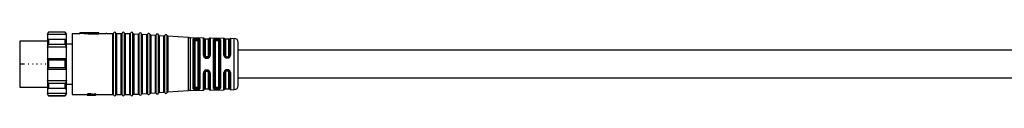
# Model space of a CAD drawing. Header units: millimetres. Extents: x -724 to 2929, y 427 to 799.
# Tile 4 of 51: x -523 to -292, y 772 to 787. Entities that reach past the tile are written whole.
import ezdxf

# ---------------------------------------------------------------- set-up
doc = ezdxf.new("R2010")
doc.units = ezdxf.units.MM

# ---------------------------------------------------------------- blocks, each defined once
blk = doc.blocks.new('Drawing View1')
at = {"color": 7, "linetype": 'Continuous', "lineweight": 25}
for p, q in [((-491.39, 19.44), (-491.69, 18.94)), ((-491.69, 18.83), (-491.39, 19.39)), ((-491.69, 18.94), (-491.69, 18.83)), ((-487.19, 18.83), (-491.69, 18.83)), ((-491.69, 18.83), (-491.69, 17.7)), ((-487.49, 19.44), (-491.39, 19.44)), ((-491.39, 19.44), (-491.39, 19.39)), ((-487.49, 19.39), (-491.39, 19.39)), ((-487.19, 18.94), (-487.49, 19.44)), ((-487.49, 19.39), (-487.49, 19.44)), ((-487.49, 19.39), (-487.19, 18.83)), ((-487.19, 18.83), (-487.19, 18.94)), ((-487.19, 17.7), (-487.19, 18.83)), ((-485.89, 19.09), (-485.89, 4.79)), ((-485.89, 19.09), (-484.09, 19.09)), ((-479.59, 19.29), (-484.09, 19.29)), ((-482.09, 19.14), (-484.09, 19.29)), ((-484.09, 19.09), (-484.09, 19.29)), ((-482.09, 18.93), (-484.09, 19.09)), ((-479.59, 19.24), (-482.09, 19.24)), ((-482.09, 19.14), (-482.09, 19.24)), ((-482.09, 18.93), (-482.09, 19.14)), ((-482.09, 19.04), (-479.59, 19.04)), ((-479.59, 19.24), (-479.59, 19.29)), ((-479.59, 19.04), (-479.59, 19.24)), ((-479.59, 19.09), (-477.96, 19.09)), ((-477.73, 19.09), (-477.96, 19.09)), ((-477.73, 19.09), (-476.34, 19.09)), ((-476.34, 4.79), (-476.34, 19.09)), ((-476.16, 4.67), (-476.16, 19.21)), ((-475.61, 4.67), (-475.61, 19.21)), ((-475.43, 19.09), (-475.43, 4.79)), ((-475.43, 19.09), (-474.34, 19.09)), ((-474.34, 4.79), (-474.34, 19.09)), ((-474.16, 4.67), (-474.16, 19.21)), ((-473.61, 4.67), (-473.61, 19.21)), ((-473.43, 19.09), (-473.43, 4.79)), ((-473.43, 19.09), (-472.34, 19.09)), ((-472.34, 4.79), (-472.34, 19.09)), ((-472.16, 4.67), (-472.16, 19.21)), ((-471.6, 4.69), (-471.6, 19.19)), ((-471.43, 19.06), (-471.43, 4.83)), ((-471.43, 19.06), (-470.34, 18.98)), ((-470.34, 4.9), (-470.34, 18.98)), ((-470.15, 4.8), (-470.15, 19.09)), ((-469.6, 4.84), (-469.6, 19.05)), ((-469.43, 18.92), (-469.43, 4.97)), ((-469.43, 18.92), (-468.34, 18.84)), ((-468.34, 5.05), (-468.34, 18.84)), ((-468.15, 4.94), (-468.15, 18.95)), ((-467.6, 4.98), (-467.6, 18.91)), ((-467.43, 18.78), (-467.43, 5.11)), ((-467.43, 18.78), (-466.34, 18.7)), ((-466.34, 5.19), (-466.34, 18.7)), ((-466.15, 5.08), (-466.15, 18.8)), ((-465.6, 5.12), (-465.6, 18.77)), ((-465.43, 18.63), (-465.43, 5.25)), ((-465.43, 18.63), (-464.34, 18.56)), ((-464.34, 5.33), (-464.34, 18.56)), ((-464.15, 5.22), (-464.15, 18.66)), ((-463.6, 5.26), (-463.6, 18.62)), ((-463.43, 18.49), (-463.43, 5.4)), ((-458.6, 18.15), (-463.43, 18.49)), ((-491.69, 17.34), (-498.19, 17.34)), ((-498.19, 17.34), (-498.19, 11.94)), ((-491.39, 17.69), (-491.69, 17.7)), ((-491.69, 17.7), (-491.69, 15.93)), ((-487.19, 17.7), (-491.69, 17.7)), ((-491.69, 15.93), (-491.39, 16.55)), ((-491.39, 17.69), (-491.39, 17.25)), ((-487.49, 17.69), (-491.39, 17.69)), ((-491.39, 17.25), (-491.39, 16.55)), ((-487.49, 16.55), (-491.39, 16.55)), ((-487.19, 17.7), (-487.49, 17.69)), ((-487.49, 17.25), (-487.49, 17.69)), ((-487.49, 16.55), (-487.49, 17.25)), ((-487.49, 16.55), (-487.19, 15.93)), ((-487.19, 15.93), (-487.19, 17.7)), ((-487.19, 16.67), (-485.89, 16.67)), ((-458.6, 5.74), (-458.6, 18.15)), ((-458.17, 18.13), (-458.17, 5.76)), ((-458.17, 18.13), (-455.08, 18.08)), ((-457.48, 6.15), (-457.48, 17.74)), ((-457.29, 17.56), (-457.28, 17.6)), ((-457.29, 17.56), (-457.29, 6.32)), ((-457.09, 17.39), (-457.09, 6.5)), ((-456.79, 17.68), (-456.79, 17.75)), ((-456.59, 17.74), (-456.79, 17.75)), ((-456.79, 17.68), (-456.59, 17.68)), ((-456.79, 17.48), (-456.59, 17.48)), ((-456.59, 17.74), (-456.59, 17.68)), ((-456.29, 6.5), (-456.29, 17.39)), ((-456.09, 6.34), (-456.09, 17.55)), ((-455.89, 17.71), (-455.94, 17.81)), ((-455.89, 17.71), (-455.89, 6.17)), ((-455.08, 18.08), (-455.08, 18.08)), ((-455.08, 13.99), (-455.08, 18.08)), ((-454.88, 13.93), (-454.88, 17.91)), ((-453.89, 17.74), (-454.69, 17.74)), ((-454.69, 17.74), (-454.69, 13.88)), ((-453.89, 13.88), (-453.89, 17.74)), ((-453.69, 17.9), (-453.69, 13.93)), ((-453.49, 18.05), (-453.49, 13.98)), ((-453.49, 18.05), (-450.26, 18)), ((-452.67, 6.22), (-452.67, 17.66)), ((-452.48, 17.52), (-452.48, 6.36)), ((-452.29, 17.39), (-452.29, 6.5)), ((-451.79, 17.67), (-451.99, 17.67)), ((-451.99, 17.48), (-451.79, 17.48)), ((-451.78, 17.86), (-451.98, 17.86)), ((-451.49, 6.5), (-451.49, 17.39)), ((-451.3, 6.37), (-451.3, 17.51)), ((-451.1, 17.64), (-451.1, 6.25)), ((-450.26, 18), (-450.26, 18)), ((-450.26, 14.03), (-450.26, 18)), ((-450.07, 13.99), (-450.07, 17.87)), ((-449.09, 17.74), (-449.89, 17.74)), ((-449.89, 17.74), (-449.89, 13.95)), ((-449.09, 13.95), (-449.09, 17.74)), ((-448.9, 17.86), (-448.9, 13.99)), ((-448.72, 17.97), (-448.72, 14.03)), ((-448.72, 17.97), (-447.87, 17.96)), ((-447.87, 17.96), (-447.87, 17.96)), ((-447.87, 5.93), (-447.87, 17.96)), ((-446.89, 6.93), (-446.89, 16.96)), ((-487.19, 15.93), (-491.69, 15.93)), ((-491.69, 15.93), (-491.69, 13.19)), ((-487.19, 13.19), (-487.19, 15.93)), ((-249.98, 15.19), (-446.89, 15.19)), ((-498.19, 11.94), (-498.19, 6.54)), ((-497.04, 11.94), (-498.19, 11.94)), ((-496.04, 11.94), (-496.22, 11.94)), ((-495.04, 11.94), (-495.22, 11.94)), ((-494.04, 11.94), (-494.22, 11.94)), ((-493.04, 11.94), (-493.22, 11.94)), ((-492.04, 11.94), (-492.22, 11.94)), ((-491.69, 13.19), (-491.69, 11.94)), ((-491.39, 12.87), (-491.69, 13.19)), ((-487.19, 13.19), (-491.69, 13.19)), ((-491.69, 11.94), (-491.69, 10.69)), ((-491.39, 12.87), (-491.39, 11.94)), ((-487.49, 12.87), (-491.39, 12.87)), ((-491.39, 11.94), (-491.39, 11.02)), ((-487.19, 13.19), (-487.49, 12.87)), ((-487.49, 11.94), (-487.49, 12.87)), ((-487.49, 11.02), (-487.49, 11.94)), ((-487.19, 11.94), (-487.19, 13.19)), ((-487.19, 10.69), (-487.19, 11.94)), ((-454.81, 13.65), (-454.83, 13.72)), ((-454.79, 13.65), (-454.81, 13.65)), ((-454.74, 13.6), (-454.71, 13.56)), ((-454.19, 13.59), (-454.39, 13.59)), ((-454.39, 13.44), (-454.19, 13.44)), ((-453.86, 13.57), (-453.89, 13.54)), ((-453.89, 13.54), (-453.88, 13.53)), ((-453.8, 13.62), (-453.88, 13.53)), ((-449.59, 13.52), (-449.59, 13.66)), ((-449.59, 13.66), (-449.39, 13.66)), ((-449.59, 13.52), (-449.39, 13.52)), ((-449.58, 13.37), (-449.38, 13.37)), ((-449.39, 13.52), (-449.39, 13.66)), ((-491.69, 10.69), (-491.39, 11.02)), ((-487.19, 10.69), (-491.69, 10.69)), ((-491.69, 10.69), (-491.69, 7.96)), ((-487.49, 11.02), (-491.39, 11.02)), ((-487.49, 11.02), (-487.19, 10.69)), ((-487.19, 7.96), (-487.19, 10.69)), ((-455.08, 5.81), (-455.08, 9.82)), ((-454.88, 5.98), (-454.88, 9.88)), ((-454.84, 10.08), (-454.82, 10.15)), ((-454.8, 10.15), (-454.82, 10.14)), ((-454.69, 9.94), (-454.69, 6.14)), ((-454.19, 10.37), (-454.39, 10.37)), ((-454.39, 10.23), (-454.19, 10.23)), ((-453.89, 6.14), (-453.89, 9.94)), ((-453.85, 10.24), (-453.88, 10.26)), ((-453.87, 10.26), (-453.85, 10.26)), ((-453.85, 10.26), (-453.79, 10.17)), ((-453.69, 9.89), (-453.69, 5.99)), ((-453.49, 9.83), (-453.49, 5.84)), ((-450.26, 5.89), (-450.26, 9.92)), ((-450.07, 6.02), (-450.07, 9.97)), ((-449.89, 10.01), (-449.89, 6.14)), ((-449.39, 10.44), (-449.59, 10.44)), ((-449.59, 10.44), (-449.59, 10.3)), ((-449.39, 10.3), (-449.59, 10.3)), ((-449.38, 10.59), (-449.58, 10.59)), ((-449.39, 10.44), (-449.39, 10.3)), ((-449.09, 6.14), (-449.09, 10.01)), ((-448.9, 9.97), (-448.9, 6.03)), ((-448.72, 9.93), (-448.72, 5.91)), ((-487.19, 7.96), (-491.69, 7.96)), ((-491.39, 7.33), (-491.69, 7.96)), ((-491.69, 7.96), (-491.69, 6.19)), ((-487.49, 7.33), (-491.39, 7.33)), ((-491.39, 7.33), (-491.39, 6.64)), ((-487.19, 7.96), (-487.49, 7.33)), ((-487.49, 6.64), (-487.49, 7.33)), ((-487.19, 6.19), (-487.19, 7.96)), ((-487.19, 7.22), (-485.89, 7.22)), ((-446.89, 8.69), (-255.69, 8.69)), ((-498.19, 6.54), (-491.69, 6.54)), ((-491.69, 6.19), (-491.39, 6.2)), ((-487.19, 6.19), (-491.69, 6.19)), ((-491.69, 6.19), (-491.69, 5.06)), ((-487.19, 5.06), (-491.69, 5.06)), ((-491.39, 4.5), (-491.69, 5.06)), ((-491.69, 5.06), (-491.69, 4.94)), ((-491.69, 4.94), (-491.39, 4.44)), ((-491.39, 6.64), (-491.39, 6.2)), ((-487.49, 6.2), (-491.39, 6.2)), ((-487.49, 6.2), (-487.49, 6.64)), ((-487.49, 6.2), (-487.19, 6.19)), ((-487.19, 5.06), (-487.49, 4.5)), ((-487.49, 4.44), (-487.19, 4.94)), ((-487.19, 5.06), (-487.19, 6.19)), ((-487.19, 4.94), (-487.19, 5.06)), ((-485.89, 4.79), (-482.39, 4.79)), ((-482.39, 4.86), (-482.39, 4.65)), ((-482.39, 4.65), (-482.39, 4.63)), ((-482.39, 4.63), (-482.39, 4.6)), ((-482.34, 4.89), (-482.34, 4.69)), ((-482.26, 4.92), (-482.26, 4.72)), ((-482.17, 4.63), (-482.17, 4.65)), ((-482.13, 4.68), (-482.13, 4.61)), ((-482.09, 4.96), (-482.09, 4.75)), ((-482.05, 4.7), (-482.05, 4.6)), ((-481.83, 4.97), (-481.92, 4.97)), ((-481.92, 4.97), (-481.92, 4.76)), ((-481.92, 4.76), (-481.83, 4.76)), ((-481.83, 4.71), (-481.92, 4.71)), ((-481.92, 4.71), (-481.92, 4.6)), ((-481.83, 4.97), (-481.83, 4.76)), ((-481.66, 4.96), (-481.66, 4.75)), ((-480.6, 4.59), (-481.66, 4.7)), ((-480.6, 4.8), (-481.53, 4.94)), ((-481.53, 4.94), (-481.53, 4.74)), ((-480.6, 4.6), (-481.53, 4.74)), ((-480.39, 4.97), (-480.6, 4.97)), ((-480.6, 4.97), (-480.6, 4.76)), ((-480.6, 4.76), (-480.6, 4.6)), ((-480.6, 4.76), (-480.39, 4.76)), ((-480.39, 4.97), (-480.39, 4.76)), ((-480.39, 4.79), (-476.34, 4.79)), ((-480.39, 4.59), (-480.39, 4.76)), ((-476.34, 4.79), (-476.34, 4.79)), ((-475.61, 4.67), (-475.61, 4.67)), ((-475.43, 4.79), (-475.43, 4.79)), ((-475.43, 4.79), (-474.34, 4.79)), ((-474.34, 4.79), (-474.34, 4.79)), ((-473.61, 4.67), (-473.61, 4.67)), ((-473.43, 4.79), (-473.43, 4.79)), ((-473.43, 4.79), (-472.34, 4.79)), ((-472.34, 4.79), (-472.34, 4.79)), ((-471.6, 4.69), (-471.6, 4.69)), ((-471.43, 4.83), (-470.34, 4.9)), ((-471.43, 4.83), (-471.43, 4.83)), ((-470.34, 4.9), (-470.34, 4.9)), ((-469.6, 4.83), (-469.6, 4.84)), ((-469.43, 4.97), (-468.34, 5.04)), ((-469.43, 4.97), (-469.43, 4.97)), ((-468.34, 5.04), (-468.34, 5.05)), ((-467.6, 4.98), (-467.6, 4.98)), ((-467.43, 5.11), (-466.34, 5.19)), ((-467.43, 5.11), (-467.43, 5.11)), ((-466.34, 5.19), (-466.34, 5.19)), ((-465.6, 5.12), (-465.6, 5.12)), ((-465.43, 5.25), (-464.34, 5.33)), ((-465.43, 5.25), (-465.43, 5.25)), ((-464.34, 5.33), (-464.34, 5.33)), ((-463.6, 5.26), (-463.6, 5.26)), ((-463.43, 5.39), (-458.6, 5.74)), ((-463.43, 5.4), (-463.43, 5.39)), ((-458.6, 5.74), (-458.6, 5.74)), ((-458.17, 5.76), (-455.08, 5.81)), ((-458.17, 5.76), (-458.17, 5.76)), ((-457.48, 6.15), (-457.47, 6.1)), ((-457.28, 6.29), (-457.29, 6.32)), ((-456.59, 6.4), (-456.79, 6.4)), ((-456.79, 6.14), (-456.79, 6.21)), ((-456.59, 6.21), (-456.79, 6.21)), ((-456.79, 6.14), (-456.59, 6.14)), ((-456.59, 6.21), (-456.59, 6.14)), ((-455.94, 6.08), (-455.89, 6.17)), ((-454.69, 6.14), (-453.89, 6.14)), ((-453.49, 5.83), (-450.26, 5.89)), ((-453.49, 5.84), (-453.49, 5.83)), ((-451.79, 6.4), (-451.99, 6.4)), ((-451.99, 6.22), (-451.79, 6.22)), ((-451.98, 6.03), (-451.78, 6.03)), ((-449.89, 6.14), (-449.09, 6.14)), ((-448.9, 6.03), (-448.9, 6.03)), ((-448.72, 5.91), (-447.87, 5.93)), ((-448.72, 5.91), (-448.72, 5.91)), ((-487.49, 4.5), (-491.39, 4.5)), ((-491.39, 4.5), (-491.39, 4.44)), ((-491.39, 4.44), (-487.49, 4.44)), ((-487.49, 4.44), (-487.49, 4.5)), ((-482.39, 4.6), (-482.2, 4.6)), ((-481.92, 4.59), (-481.92, 4.6)), ((-481.92, 4.6), (-480.64, 4.6)), ((-480.39, 4.59), (-480.6, 4.59))]:
    blk.add_line(p, q, dxfattribs=at)
at = {"color": 7, "linetype": 'Continuous', "lineweight": 25, "flags": 128}
for points in [[(-456.58, 17.94), (-456.69, 17.94), (-456.78, 17.94)], [(-456.59, 17.74), (-456.59, 17.78), (-456.58, 17.81), (-456.58, 17.84), (-456.58, 17.87), (-456.58, 17.89), (-456.58, 17.91), (-456.58, 17.93), (-456.58, 17.94)], [(-454.38, 13.29), (-454.27, 13.29), (-454.18, 13.29)], [(-454.18, 10.52), (-454.29, 10.52), (-454.38, 10.52)], [(-456.78, 5.95), (-456.67, 5.95), (-456.58, 5.95)]]:
    blk.add_lwpolyline(points, dxfattribs=at)
at = {"color": 7, "linetype": 'Continuous', "lineweight": 25}
for centre, radius, start, end in [((-476.34, 19.29), 0.2, 270, 336.4218), ((-475.89, 19.09), 0.3, 90, 156.4218), ((-475.89, 19.09), 0.3, 23.5782, 90), ((-475.43, 19.29), 0.2, 203.5782, 270), ((-474.34, 19.29), 0.2, 270, 336.4218), ((-473.89, 19.09), 0.3, 90, 156.4218), ((-473.89, 19.09), 0.3, 23.5782, 90), ((-473.43, 19.29), 0.2, 203.5782, 270), ((-472.34, 19.29), 0.2, 270, 336.4218), ((-471.89, 19.09), 0.3, 90, 156.4218), ((-471.89, 19.09), 0.3, 19.5063, 90), ((-471.41, 19.26), 0.2, 199.5063, 265.9282), ((-470.33, 19.18), 0.2, 265.9282, 270), ((-470.33, 19.18), 0.2, 270, 332.35), ((-469.89, 18.95), 0.3, 90, 152.35), ((-469.89, 18.95), 0.3, 19.5063, 90), ((-469.41, 19.12), 0.2, 199.5063, 265.9282), ((-468.33, 19.04), 0.2, 265.9282, 270), ((-468.33, 19.04), 0.2, 270, 332.35), ((-467.89, 18.81), 0.3, 90, 152.35), ((-467.89, 18.81), 0.3, 19.5063, 90), ((-467.41, 18.97), 0.2, 199.5063, 265.9282), ((-466.33, 18.9), 0.2, 265.9282, 270), ((-466.33, 18.9), 0.2, 270, 332.35), ((-465.89, 18.67), 0.3, 90, 152.35), ((-465.89, 18.67), 0.3, 19.5063, 90), ((-465.41, 18.83), 0.2, 199.5063, 265.9282), ((-464.33, 18.76), 0.2, 265.9282, 270), ((-464.33, 18.76), 0.2, 270, 332.35), ((-463.89, 18.52), 0.3, 90, 152.35), ((-463.89, 18.52), 0.3, 19.5063, 90), ((-463.41, 18.69), 0.2, 199.5063, 265.9282), ((-458.04, 26.13), 8, 265.9282, 269.0586), ((-455.08, 17.88), 0.2, 9.4055, 89.0586), ((-454.69, 17.94), 0.2, 189.4055, 270), ((-453.89, 17.94), 0.2, 270, 346.7915), ((-453.5, 17.85), 0.2, 89.0586, 166.7915), ((-450.26, 17.8), 0.2, 21.1924, 89.0586), ((-449.89, 17.94), 0.2, 201.1924, 270), ((-449.09, 17.94), 0.2, 270, 334.8768), ((-448.72, 17.77), 0.2, 89.0586, 154.8768), ((-447.89, 16.96), 1, 0, 89.0586), ((-476.34, 4.59), 0.2, 23.5782, 90), ((-475.89, 4.79), 0.3, 203.5782, 270), ((-475.89, 4.79), 0.3, 270, 336.4218), ((-475.43, 4.59), 0.2, 90, 156.4218), ((-474.34, 4.59), 0.2, 23.5782, 90), ((-473.89, 4.79), 0.3, 203.5782, 270), ((-473.89, 4.79), 0.3, 270, 336.4218), ((-473.43, 4.59), 0.2, 90, 156.4218), ((-472.34, 4.59), 0.2, 23.5782, 90), ((-471.89, 4.79), 0.3, 203.5782, 270), ((-471.89, 4.79), 0.3, 270, 340.4937), ((-471.41, 4.63), 0.2, 94.0718, 160.4937), ((-470.33, 4.7), 0.2, 90, 94.0718), ((-470.33, 4.7), 0.2, 27.65, 90), ((-469.89, 4.94), 0.3, 207.65, 270), ((-469.89, 4.94), 0.3, 270, 340.4937), ((-469.41, 4.77), 0.2, 94.0718, 160.4937), ((-468.33, 4.85), 0.2, 90, 94.0718), ((-468.33, 4.85), 0.2, 27.65, 90), ((-467.89, 5.08), 0.3, 207.65, 270), ((-467.89, 5.08), 0.3, 270, 340.4937), ((-467.41, 4.91), 0.2, 94.0718, 160.4937), ((-466.33, 4.99), 0.2, 90, 94.0718), ((-466.33, 4.99), 0.2, 27.65, 90), ((-465.89, 5.22), 0.3, 207.65, 270), ((-465.89, 5.22), 0.3, 270, 340.4937), ((-465.41, 5.05), 0.2, 94.0718, 160.4937), ((-464.33, 5.13), 0.2, 90, 94.0718), ((-464.33, 5.13), 0.2, 27.65, 90), ((-463.89, 5.36), 0.3, 207.65, 270), ((-463.89, 5.36), 0.3, 270, 340.4937), ((-463.41, 5.2), 0.2, 94.0718, 160.4937), ((-458.04, -2.24), 8, 90.9414, 94.0718), ((-455.08, 6.01), 0.2, 270.9414, 350.5945), ((-454.69, 5.94), 0.2, 90, 170.5945), ((-453.89, 5.94), 0.2, 13.2085, 90), ((-453.5, 6.03), 0.2, 193.2085, 270.9414), ((-450.26, 6.09), 0.2, 270.9414, 338.8076), ((-449.89, 5.94), 0.2, 90, 158.8076), ((-449.09, 5.94), 0.2, 25.1232, 90), ((-448.72, 6.11), 0.2, 205.1232, 270.9414), ((-447.89, 6.93), 1, 270.9414, 0)]:
    blk.add_arc(centre, radius, start, end, dxfattribs=at)
for points, knots in [([(-457.47, 17.78), (-457.47, 17.78), (-457.48, 17.76), (-457.48, 17.74), (-457.48, 17.74)], [0, 0, 0, 0, 0.559911, 1, 1, 1, 1]), ([(-456.78, 17.94), (-456.86, 17.94), (-457.02, 17.94), (-457.23, 17.91), (-457.4, 17.86), (-457.44, 17.81), (-457.47, 17.78)], [0, 0, 0, 0, 0.240986, 0.480354, 0.730325, 1, 1, 1, 1]), ([(-457.28, 17.6), (-457.28, 17.62), (-457.29, 17.67), (-457.33, 17.73), (-457.4, 17.77), (-457.44, 17.78), (-457.47, 17.78)], [0, 0, 0, 0, 0.241113, 0.499995, 0.75888, 1, 1, 1, 1]), ([(-457.28, 17.6), (-457.26, 17.62), (-457.23, 17.67), (-457.11, 17.72), (-456.96, 17.74), (-456.84, 17.74), (-456.79, 17.75)], [0, 0, 0, 0, 0.260203, 0.503108, 0.750294, 1, 1, 1, 1]), ([(-457.28, 17.6), (-457.26, 17.61), (-457.22, 17.63), (-457.11, 17.66), (-456.96, 17.67), (-456.84, 17.67), (-456.79, 17.68)], [0, 0, 0, 0, 0.259674, 0.505877, 0.754727, 1, 1, 1, 1]), ([(-457.09, 17.39), (-457.08, 17.4), (-457.07, 17.43), (-456.99, 17.46), (-456.89, 17.48), (-456.82, 17.48), (-456.79, 17.48)], [0, 0, 0, 0, 0.286333, 0.566645, 0.783294, 1, 1, 1, 1]), ([(-456.59, 17.74), (-456.53, 17.74), (-456.42, 17.73), (-456.25, 17.7), (-456.17, 17.65), (-456.13, 17.62)], [0, 0, 0, 0, 0.279386, 0.559393, 1, 1, 1, 1]), ([(-456.59, 17.68), (-456.54, 17.67), (-456.45, 17.67), (-456.32, 17.66), (-456.2, 17.64), (-456.15, 17.63), (-456.13, 17.62)], [0, 0, 0, 0, 0.239323, 0.485388, 0.738771, 1, 1, 1, 1]), ([(-456.59, 17.48), (-456.54, 17.48), (-456.45, 17.48), (-456.36, 17.45), (-456.3, 17.42), (-456.29, 17.4), (-456.29, 17.39)], [0, 0, 0, 0, 0.275977, 0.551671, 0.772108, 1, 1, 1, 1]), ([(-455.94, 17.81), (-455.98, 17.83), (-456.05, 17.87), (-456.22, 17.91), (-456.4, 17.93), (-456.52, 17.93), (-456.58, 17.94)], [0, 0, 0, 0, 0.293182, 0.56768, 0.777815, 1, 1, 1, 1]), ([(-456.13, 17.62), (-456.12, 17.64), (-456.11, 17.69), (-456.07, 17.75), (-456.01, 17.79), (-455.97, 17.8), (-455.94, 17.81)], [0, 0, 0, 0, 0.2414524, 0.5000019, 0.7585503, 1, 1, 1, 1]), ([(-456.13, 17.62), (-456.12, 17.61), (-456.09, 17.59), (-456.09, 17.56), (-456.09, 17.55)], [0, 0, 0, 0, 0.499399, 1, 1, 1, 1]), ([(-451.98, 17.86), (-452.08, 17.86), (-452.28, 17.85), (-452.51, 17.81), (-452.64, 17.75), (-452.66, 17.69), (-452.67, 17.66)], [0, 0, 0, 0, 0.267094, 0.544672, 0.771233, 1, 1, 1, 1]), ([(-452.48, 17.52), (-452.47, 17.55), (-452.46, 17.59), (-452.34, 17.64), (-452.21, 17.66), (-452.08, 17.67), (-452.02, 17.67), (-451.99, 17.67)], [0, 0, 0, 0, 0.251331, 0.501166, 0.750173, 0.875215, 1, 1, 1, 1]), ([(-452.29, 17.39), (-452.28, 17.4), (-452.27, 17.43), (-452.19, 17.46), (-452.09, 17.48), (-452.02, 17.48), (-451.99, 17.48)], [0, 0, 0, 0, 0.286333, 0.566645, 0.783294, 1, 1, 1, 1]), ([(-451.98, 17.86), (-451.98, 17.85), (-451.98, 17.84), (-451.98, 17.79), (-451.98, 17.73), (-451.99, 17.69), (-451.99, 17.67)], [0, 0, 0, 0, 0.251426, 0.499997, 0.748572, 1, 1, 1, 1]), ([(-451.78, 17.86), (-451.78, 17.85), (-451.78, 17.83), (-451.78, 17.79), (-451.78, 17.73), (-451.79, 17.69), (-451.79, 17.67)], [0, 0, 0, 0, 0.243207, 0.499872, 0.756606, 1, 1, 1, 1]), ([(-451.79, 17.67), (-451.75, 17.67), (-451.69, 17.67), (-451.57, 17.65), (-451.43, 17.63), (-451.32, 17.58), (-451.3, 17.53), (-451.3, 17.51)], [0, 0, 0, 0, 0.124681, 0.249706, 0.498756, 0.748856, 1, 1, 1, 1]), ([(-451.79, 17.48), (-451.74, 17.48), (-451.65, 17.48), (-451.56, 17.45), (-451.5, 17.42), (-451.49, 17.4), (-451.49, 17.39)], [0, 0, 0, 0, 0.275977, 0.551671, 0.772108, 1, 1, 1, 1]), ([(-451.1, 17.64), (-451.11, 17.67), (-451.14, 17.73), (-451.29, 17.8), (-451.48, 17.84), (-451.65, 17.85), (-451.74, 17.85), (-451.78, 17.86)], [0, 0, 0, 0, 0.251806, 0.512867, 0.757708, 0.878904, 1, 1, 1, 1]), ([(-455.08, 13.99), (-455.07, 13.92), (-455.06, 13.77), (-454.99, 13.65), (-454.95, 13.58)], [0, 0, 0, 0, 0.493619, 1, 1, 1, 1]), ([(-454.79, 13.65), (-454.82, 13.69), (-454.87, 13.78), (-454.88, 13.88), (-454.88, 13.93)], [0, 0, 0, 0, 0.499413, 1, 1, 1, 1]), ([(-454.39, 13.59), (-454.43, 13.59), (-454.52, 13.6), (-454.62, 13.68), (-454.67, 13.78), (-454.68, 13.84), (-454.69, 13.88)], [0, 0, 0, 0, 0.276915, 0.553061, 0.773142, 1, 1, 1, 1]), ([(-453.89, 13.88), (-453.89, 13.83), (-453.9, 13.75), (-453.98, 13.65), (-454.08, 13.6), (-454.15, 13.59), (-454.19, 13.59)], [0, 0, 0, 0, 0.285261, 0.56524, 0.782325, 1, 1, 1, 1]), ([(-453.69, 13.93), (-453.69, 13.89), (-453.7, 13.82), (-453.74, 13.71), (-453.79, 13.62), (-453.84, 13.58), (-453.86, 13.57)], [0, 0, 0, 0, 0.276439, 0.551893, 0.826458, 1, 1, 1, 1]), ([(-453.77, 13.42), (-453.73, 13.46), (-453.65, 13.53), (-453.56, 13.66), (-453.5, 13.81), (-453.5, 13.92), (-453.49, 13.98)], [0, 0, 0, 0, 0.239026, 0.480872, 0.740027, 1, 1, 1, 1]), ([(-450.26, 14.03), (-450.25, 13.95), (-450.23, 13.82), (-450.15, 13.66), (-450.06, 13.56), (-449.95, 13.47), (-449.79, 13.39), (-449.66, 13.37), (-449.58, 13.37)], [0, 0, 0, 0, 0.250831, 0.3796, 0.511972, 0.643916, 0.77138, 1, 1, 1, 1]), ([(-449.59, 13.52), (-449.62, 13.52), (-449.68, 13.52), (-449.8, 13.56), (-449.94, 13.65), (-450.05, 13.81), (-450.06, 13.93), (-450.07, 13.99)], [0, 0, 0, 0, 0.124996, 0.24988, 0.498893, 0.748923, 1, 1, 1, 1]), ([(-449.89, 13.95), (-449.88, 13.91), (-449.87, 13.83), (-449.8, 13.73), (-449.7, 13.67), (-449.62, 13.66), (-449.59, 13.66)], [0, 0, 0, 0, 0.25281, 0.507519, 0.757887, 1, 1, 1, 1]), ([(-448.9, 13.99), (-448.91, 13.92), (-448.93, 13.8), (-449.04, 13.65), (-449.2, 13.54), (-449.32, 13.52), (-449.39, 13.52)], [0, 0, 0, 0, 0.251896, 0.502235, 0.751514, 1, 1, 1, 1]), ([(-449.39, 13.66), (-449.35, 13.66), (-449.27, 13.67), (-449.17, 13.74), (-449.1, 13.83), (-449.09, 13.91), (-449.09, 13.95)], [0, 0, 0, 0, 0.243752, 0.493162, 0.746575, 1, 1, 1, 1]), ([(-449.38, 13.37), (-449.29, 13.38), (-449.09, 13.4), (-448.88, 13.58), (-448.74, 13.8), (-448.73, 13.95), (-448.72, 14.03)], [0, 0, 0, 0, 0.267981, 0.546138, 0.772629, 1, 1, 1, 1]), ([(-454.81, 13.65), (-454.82, 13.65), (-454.84, 13.64), (-454.89, 13.62), (-454.93, 13.59), (-454.95, 13.58)], [0, 0, 0, 0, 0.340194, 0.680391, 1, 1, 1, 1]), ([(-454.95, 13.58), (-454.91, 13.54), (-454.84, 13.45), (-454.7, 13.36), (-454.55, 13.3), (-454.44, 13.29), (-454.38, 13.29)], [0, 0, 0, 0, 0.256096, 0.509575, 0.755037, 1, 1, 1, 1]), ([(-454.39, 13.44), (-454.43, 13.45), (-454.51, 13.45), (-454.62, 13.49), (-454.72, 13.56), (-454.76, 13.62), (-454.79, 13.65)], [0, 0, 0, 0, 0.252641, 0.502481, 0.751075, 1, 1, 1, 1]), ([(-454.6, 13.49), (-454.56, 13.48), (-454.49, 13.45), (-454.42, 13.45), (-454.38, 13.45)], [0, 0, 0, 0, 0.482689, 1, 1, 1, 1]), ([(-454.19, 13.45), (-454.16, 13.45), (-454.1, 13.45), (-454, 13.48), (-453.94, 13.51), (-453.9, 13.53), (-453.9, 13.54)], [0, 0, 0, 0, 0.298295, 0.601169, 0.907165, 1, 1, 1, 1]), ([(-453.89, 13.54), (-453.94, 13.51), (-454.03, 13.46), (-454.13, 13.45), (-454.19, 13.44)], [0, 0, 0, 0, 0.5005202, 1, 1, 1, 1]), ([(-454.18, 13.29), (-454.11, 13.29), (-453.96, 13.31), (-453.84, 13.38), (-453.77, 13.42)], [0, 0, 0, 0, 0.494912, 1, 1, 1, 1]), ([(-453.88, 13.53), (-453.87, 13.53), (-453.85, 13.52), (-453.81, 13.48), (-453.79, 13.44), (-453.77, 13.42)], [0, 0, 0, 0, 0.340043, 0.680083, 1, 1, 1, 1]), ([(-449.59, 13.52), (-449.59, 13.51), (-449.58, 13.5), (-449.58, 13.47), (-449.58, 13.42), (-449.58, 13.38), (-449.58, 13.36)], [0, 0, 0, 0, 0.251175, 0.5, 0.748825, 1, 1, 1, 1]), ([(-449.39, 13.52), (-449.39, 13.51), (-449.38, 13.5), (-449.38, 13.47), (-449.38, 13.42), (-449.38, 13.38), (-449.38, 13.37)], [0, 0, 0, 0, 0.244355, 0.500002, 0.755649, 1, 1, 1, 1]), ([(-454.96, 10.21), (-454.99, 10.15), (-455.06, 10.03), (-455.07, 9.89), (-455.08, 9.82)], [0, 0, 0, 0, 0.485244, 1, 1, 1, 1]), ([(-454.38, 10.52), (-454.44, 10.52), (-454.55, 10.51), (-454.71, 10.45), (-454.86, 10.35), (-454.93, 10.25), (-454.96, 10.21)], [0, 0, 0, 0, 0.244679, 0.489815, 0.743445, 1, 1, 1, 1]), ([(-454.82, 10.14), (-454.83, 10.15), (-454.85, 10.15), (-454.9, 10.17), (-454.94, 10.19), (-454.96, 10.21)], [0, 0, 0, 0, 0.340191, 0.680378, 1, 1, 1, 1]), ([(-454.88, 9.88), (-454.88, 9.93), (-454.87, 10.02), (-454.82, 10.11), (-454.8, 10.15)], [0, 0, 0, 0, 0.50107, 1, 1, 1, 1]), ([(-454.8, 10.15), (-454.78, 10.18), (-454.73, 10.24), (-454.63, 10.31), (-454.51, 10.36), (-454.43, 10.37), (-454.39, 10.37)], [0, 0, 0, 0, 0.250656, 0.499639, 0.748804, 1, 1, 1, 1]), ([(-454.69, 9.94), (-454.68, 9.98), (-454.67, 10.07), (-454.59, 10.16), (-454.49, 10.22), (-454.42, 10.23), (-454.39, 10.23)], [0, 0, 0, 0, 0.286333, 0.566645, 0.783294, 1, 1, 1, 1]), ([(-454.38, 10.36), (-454.42, 10.36), (-454.49, 10.36), (-454.56, 10.34), (-454.59, 10.33)], [0, 0, 0, 0, 0.55053, 1, 1, 1, 1]), ([(-454.19, 10.37), (-454.13, 10.37), (-454.01, 10.35), (-453.92, 10.29), (-453.87, 10.26)], [0, 0, 0, 0, 0.498405, 1, 1, 1, 1]), ([(-453.88, 10.26), (-453.89, 10.27), (-453.93, 10.3), (-454, 10.34), (-454.09, 10.36), (-454.16, 10.36), (-454.19, 10.36)], [0, 0, 0, 0, 0.111895, 0.411443, 0.707998, 1, 1, 1, 1]), ([(-454.19, 10.23), (-454.14, 10.22), (-454.05, 10.21), (-453.96, 10.14), (-453.9, 10.04), (-453.89, 9.97), (-453.89, 9.94)], [0, 0, 0, 0, 0.275977, 0.551671, 0.772108, 1, 1, 1, 1]), ([(-453.74, 10.36), (-453.8, 10.41), (-453.94, 10.5), (-454.1, 10.52), (-454.18, 10.52)], [0, 0, 0, 0, 0.506474, 1, 1, 1, 1]), ([(-453.85, 10.26), (-453.84, 10.26), (-453.82, 10.27), (-453.78, 10.31), (-453.75, 10.34), (-453.74, 10.36)], [0, 0, 0, 0, 0.3400112, 0.6800252, 1, 1, 1, 1]), ([(-453.85, 10.24), (-453.83, 10.22), (-453.78, 10.18), (-453.73, 10.09), (-453.7, 9.99), (-453.69, 9.92), (-453.69, 9.89)], [0, 0, 0, 0, 0.1994281, 0.4657504, 0.7326004, 1, 1, 1, 1]), ([(-453.49, 9.83), (-453.5, 9.88), (-453.5, 9.98), (-453.55, 10.12), (-453.63, 10.26), (-453.7, 10.33), (-453.74, 10.36)], [0, 0, 0, 0, 0.245982, 0.506182, 0.763262, 1, 1, 1, 1]), ([(-449.58, 10.59), (-449.67, 10.58), (-449.8, 10.57), (-449.95, 10.49), (-450.09, 10.38), (-450.22, 10.19), (-450.25, 10.01), (-450.26, 9.92)], [0, 0, 0, 0, 0.239085, 0.362958, 0.487455, 0.74218, 1, 1, 1, 1]), ([(-450.07, 9.97), (-450.06, 10.03), (-450.05, 10.15), (-449.94, 10.31), (-449.8, 10.4), (-449.68, 10.44), (-449.62, 10.44), (-449.59, 10.44)], [0, 0, 0, 0, 0.251106, 0.500918, 0.749973, 0.874947, 1, 1, 1, 1]), ([(-449.59, 10.3), (-449.62, 10.3), (-449.7, 10.29), (-449.8, 10.22), (-449.87, 10.12), (-449.88, 10.05), (-449.89, 10.01)], [0, 0, 0, 0, 0.244541, 0.494439, 0.747625, 1, 1, 1, 1]), ([(-449.59, 10.44), (-449.59, 10.45), (-449.58, 10.45), (-449.58, 10.49), (-449.58, 10.54), (-449.58, 10.58), (-449.58, 10.59)], [0, 0, 0, 0, 0.244222, 0.499941, 0.755691, 1, 1, 1, 1]), ([(-449.39, 10.44), (-449.39, 10.45), (-449.38, 10.46), (-449.38, 10.49), (-449.38, 10.54), (-449.38, 10.57), (-449.38, 10.59)], [0, 0, 0, 0, 0.251195, 0.500058, 0.748854, 1, 1, 1, 1]), ([(-449.39, 10.44), (-449.32, 10.43), (-449.2, 10.42), (-449.04, 10.31), (-448.93, 10.15), (-448.91, 10.03), (-448.9, 9.97)], [0, 0, 0, 0, 0.2487188, 0.4980884, 0.748561, 1, 1, 1, 1]), ([(-449.09, 10.01), (-449.09, 10.05), (-449.1, 10.12), (-449.17, 10.22), (-449.27, 10.29), (-449.35, 10.3), (-449.39, 10.3)], [0, 0, 0, 0, 0.25191, 0.506201, 0.756885, 1, 1, 1, 1]), ([(-448.72, 9.93), (-448.73, 10.02), (-448.74, 10.14), (-448.83, 10.3), (-448.91, 10.4), (-449.02, 10.49), (-449.17, 10.57), (-449.3, 10.58), (-449.38, 10.59)], [0, 0, 0, 0, 0.247774, 0.377676, 0.510624, 0.642416, 0.769734, 1, 1, 1, 1]), ([(-482.39, 4.86), (-482.38, 4.86), (-482.36, 4.87), (-482.35, 4.89), (-482.34, 4.89)], [0, 0, 0, 0, 0.559996, 1, 1, 1, 1]), ([(-482.39, 4.65), (-482.38, 4.66), (-482.36, 4.67), (-482.35, 4.68), (-482.34, 4.69)], [0, 0, 0, 0, 0.559996, 1, 1, 1, 1]), ([(-482.34, 4.61), (-482.35, 4.61), (-482.37, 4.62), (-482.38, 4.63), (-482.39, 4.63)], [0, 0, 0, 0, 0.559994, 1, 1, 1, 1]), ([(-482.34, 4.89), (-482.33, 4.9), (-482.3, 4.91), (-482.27, 4.92), (-482.26, 4.92)], [0, 0, 0, 0, 0.559998, 1, 1, 1, 1]), ([(-482.34, 4.69), (-482.33, 4.7), (-482.3, 4.7), (-482.27, 4.71), (-482.26, 4.72)], [0, 0, 0, 0, 0.559998, 1, 1, 1, 1]), ([(-482.26, 4.92), (-482.23, 4.93), (-482.17, 4.94), (-482.11, 4.95), (-482.09, 4.96)], [0, 0, 0, 0, 0.559999, 1, 1, 1, 1]), ([(-482.26, 4.72), (-482.23, 4.73), (-482.17, 4.74), (-482.11, 4.75), (-482.09, 4.75)], [0, 0, 0, 0, 0.559999, 1, 1, 1, 1]), ([(-482.17, 4.65), (-482.16, 4.65), (-482.15, 4.66), (-482.14, 4.67), (-482.13, 4.68)], [0, 0, 0, 0, 0.559997, 1, 1, 1, 1]), ([(-482.13, 4.61), (-482.14, 4.61), (-482.15, 4.62), (-482.17, 4.63), (-482.17, 4.63)], [0, 0, 0, 0, 0.5599971, 1, 1, 1, 1]), ([(-482.13, 4.68), (-482.11, 4.68), (-482.09, 4.69), (-482.06, 4.69), (-482.05, 4.7)], [0, 0, 0, 0, 0.559999, 1, 1, 1, 1]), ([(-481.92, 4.97), (-481.95, 4.96), (-482.01, 4.96), (-482.06, 4.96), (-482.09, 4.96)], [0, 0, 0, 0, 0.56, 1, 1, 1, 1]), ([(-482.09, 4.75), (-482.06, 4.75), (-482, 4.76), (-481.94, 4.76), (-481.92, 4.76)], [0, 0, 0, 0, 0.56, 1, 1, 1, 1]), ([(-482.05, 4.7), (-482.02, 4.7), (-481.98, 4.7), (-481.94, 4.71), (-481.92, 4.71)], [0, 0, 0, 0, 0.56, 1, 1, 1, 1]), ([(-481.66, 4.96), (-481.69, 4.96), (-481.75, 4.96), (-481.81, 4.97), (-481.83, 4.97)], [0, 0, 0, 0, 0.56, 1, 1, 1, 1]), ([(-481.83, 4.76), (-481.8, 4.76), (-481.74, 4.76), (-481.69, 4.75), (-481.66, 4.75)], [0, 0, 0, 0, 0.56, 1, 1, 1, 1]), ([(-481.66, 4.7), (-481.69, 4.7), (-481.75, 4.7), (-481.81, 4.71), (-481.83, 4.71)], [0, 0, 0, 0, 0.5599999, 1, 1, 1, 1]), ([(-481.53, 4.94), (-481.56, 4.94), (-481.6, 4.95), (-481.64, 4.95), (-481.66, 4.96)], [0, 0, 0, 0, 0.5599998, 1, 1, 1, 1]), ([(-481.53, 4.74), (-481.56, 4.74), (-481.6, 4.74), (-481.64, 4.75), (-481.66, 4.75)], [0, 0, 0, 0, 0.56, 1, 1, 1, 1]), ([(-457.28, 6.29), (-457.28, 6.27), (-457.29, 6.22), (-457.33, 6.16), (-457.4, 6.11), (-457.44, 6.11), (-457.47, 6.1)], [0, 0, 0, 0, 0.241118, 0.500002, 0.758885, 1, 1, 1, 1]), ([(-456.78, 5.95), (-456.86, 5.95), (-457.02, 5.95), (-457.23, 5.98), (-457.4, 6.02), (-457.44, 6.08), (-457.47, 6.1)], [0, 0, 0, 0, 0.239621, 0.485413, 0.736282, 1, 1, 1, 1]), ([(-456.79, 6.21), (-456.84, 6.21), (-456.96, 6.21), (-457.11, 6.23), (-457.22, 6.26), (-457.26, 6.28), (-457.28, 6.29)], [0, 0, 0, 0, 0.2461749, 0.4947133, 0.7402225, 1, 1, 1, 1]), ([(-456.79, 6.14), (-456.84, 6.14), (-456.96, 6.14), (-457.11, 6.17), (-457.23, 6.22), (-457.26, 6.27), (-457.28, 6.29)], [0, 0, 0, 0, 0.249725, 0.496887, 0.739826, 1, 1, 1, 1]), ([(-456.79, 6.4), (-456.83, 6.4), (-456.92, 6.41), (-457.02, 6.43), (-457.07, 6.46), (-457.08, 6.49), (-457.09, 6.5)], [0, 0, 0, 0, 0.275977, 0.551671, 0.772108, 1, 1, 1, 1]), ([(-456.29, 6.5), (-456.29, 6.48), (-456.3, 6.45), (-456.38, 6.42), (-456.48, 6.4), (-456.55, 6.4), (-456.59, 6.4)], [0, 0, 0, 0, 0.2863334, 0.5666446, 0.7832944, 1, 1, 1, 1]), ([(-456.13, 6.27), (-456.15, 6.26), (-456.2, 6.24), (-456.32, 6.22), (-456.45, 6.21), (-456.54, 6.21), (-456.59, 6.21)], [0, 0, 0, 0, 0.261383, 0.514816, 0.760828, 1, 1, 1, 1]), ([(-456.13, 6.27), (-456.15, 6.25), (-456.2, 6.21), (-456.31, 6.18), (-456.44, 6.15), (-456.54, 6.15), (-456.59, 6.14)], [0, 0, 0, 0, 0.257979, 0.509232, 0.755839, 1, 1, 1, 1]), ([(-456.58, 5.95), (-456.52, 5.95), (-456.38, 5.96), (-456.2, 5.98), (-456.04, 6.02), (-455.98, 6.06), (-455.94, 6.08)], [0, 0, 0, 0, 0.24118, 0.484217, 0.736021, 1, 1, 1, 1]), ([(-456.09, 6.34), (-456.09, 6.32), (-456.09, 6.3), (-456.12, 6.28), (-456.13, 6.27)], [0, 0, 0, 0, 0.5009524, 1, 1, 1, 1]), ([(-456.13, 6.27), (-456.12, 6.25), (-456.11, 6.2), (-456.07, 6.14), (-456.01, 6.09), (-455.97, 6.08), (-455.94, 6.08)], [0, 0, 0, 0, 0.241453, 0.500003, 0.758551, 1, 1, 1, 1]), ([(-452.67, 6.22), (-452.66, 6.19), (-452.64, 6.15), (-452.56, 6.1), (-452.44, 6.06), (-452.29, 6.04), (-452.12, 6.03), (-452.03, 6.03), (-451.98, 6.03)], [0, 0, 0, 0, 0.249761, 0.383741, 0.512149, 0.756159, 0.878095, 1, 1, 1, 1]), ([(-451.99, 6.22), (-452.02, 6.22), (-452.08, 6.22), (-452.21, 6.22), (-452.34, 6.25), (-452.46, 6.3), (-452.47, 6.34), (-452.48, 6.36)], [0, 0, 0, 0, 0.124869, 0.250002, 0.498994, 0.749016, 1, 1, 1, 1]), ([(-451.99, 6.4), (-452.03, 6.4), (-452.12, 6.41), (-452.22, 6.43), (-452.27, 6.46), (-452.28, 6.49), (-452.29, 6.5)], [0, 0, 0, 0, 0.2759772, 0.551671, 0.772108, 1, 1, 1, 1]), ([(-451.98, 6.03), (-451.98, 6.03), (-451.98, 6.05), (-451.98, 6.09), (-451.98, 6.15), (-451.99, 6.19), (-451.99, 6.22)], [0, 0, 0, 0, 0.24324, 0.500063, 0.756851, 1, 1, 1, 1]), ([(-451.49, 6.5), (-451.49, 6.48), (-451.5, 6.45), (-451.58, 6.42), (-451.68, 6.4), (-451.75, 6.4), (-451.79, 6.4)], [0, 0, 0, 0, 0.286333, 0.566645, 0.783294, 1, 1, 1, 1]), ([(-451.3, 6.37), (-451.3, 6.35), (-451.32, 6.31), (-451.43, 6.26), (-451.57, 6.23), (-451.69, 6.22), (-451.75, 6.22), (-451.79, 6.22)], [0, 0, 0, 0, 0.25154, 0.501516, 0.750497, 0.875418, 1, 1, 1, 1]), ([(-451.78, 6.03), (-451.78, 6.04), (-451.78, 6.05), (-451.78, 6.1), (-451.78, 6.15), (-451.79, 6.2), (-451.79, 6.22)], [0, 0, 0, 0, 0.251401, 0.499942, 0.748554, 1, 1, 1, 1]), ([(-451.78, 6.03), (-451.69, 6.03), (-451.49, 6.04), (-451.26, 6.09), (-451.13, 6.16), (-451.11, 6.22), (-451.1, 6.25)], [0, 0, 0, 0, 0.2674354, 0.5451285, 0.7715872, 1, 1, 1, 1]), ([(-482.26, 4.6), (-482.27, 4.6), (-482.3, 4.6), (-482.33, 4.61), (-482.34, 4.61)], [0, 0, 0, 0, 0.5599985, 1, 1, 1, 1]), ([(-482.09, 4.59), (-482.12, 4.6), (-482.18, 4.6), (-482.23, 4.6), (-482.26, 4.6)], [0, 0, 0, 0, 0.559999, 1, 1, 1, 1]), ([(-482.05, 4.6), (-482.06, 4.6), (-482.09, 4.61), (-482.12, 4.61), (-482.13, 4.61)], [0, 0, 0, 0, 0.559999, 1, 1, 1, 1]), ([(-481.92, 4.59), (-481.95, 4.59), (-482.01, 4.59), (-482.06, 4.59), (-482.09, 4.59)], [0, 0, 0, 0, 0.56, 1, 1, 1, 1]), ([(-482.05, 4.6), (-482.02, 4.6), (-481.98, 4.6), (-481.94, 4.6), (-481.92, 4.6)], [0, 0, 0, 0, 0.56, 1, 1, 1, 1])]:
    blk.add_open_spline(points, degree=3, knots=knots, dxfattribs=at)
for points in [[(-457.29, 17.56), (-457.29, 17.58), (-457.3, 17.63), (-457.34, 17.69), (-457.41, 17.73), (-457.46, 17.73), (-457.48, 17.74)], [(-457.09, 17.39), (-457.11, 17.39), (-457.16, 17.39), (-457.23, 17.43), (-457.27, 17.49), (-457.28, 17.54), (-457.29, 17.56)], [(-456.79, 17.75), (-456.79, 17.77), (-456.78, 17.81), (-456.78, 17.87), (-456.78, 17.92), (-456.78, 17.93), (-456.78, 17.94)], [(-456.79, 17.48), (-456.79, 17.49), (-456.79, 17.51), (-456.79, 17.55), (-456.79, 17.61), (-456.79, 17.65), (-456.79, 17.68)], [(-456.59, 17.48), (-456.59, 17.49), (-456.59, 17.51), (-456.59, 17.55), (-456.59, 17.61), (-456.59, 17.65), (-456.59, 17.68)], [(-456.29, 17.39), (-456.26, 17.39), (-456.21, 17.39), (-456.15, 17.43), (-456.1, 17.48), (-456.09, 17.53), (-456.09, 17.55)], [(-456.09, 17.55), (-456.08, 17.57), (-456.07, 17.62), (-456.02, 17.67), (-455.96, 17.71), (-455.91, 17.71), (-455.89, 17.71)], [(-452.48, 17.52), (-452.49, 17.54), (-452.5, 17.58), (-452.55, 17.63), (-452.6, 17.66), (-452.65, 17.66), (-452.67, 17.66)], [(-452.29, 17.39), (-452.31, 17.39), (-452.35, 17.39), (-452.41, 17.42), (-452.46, 17.47), (-452.47, 17.51), (-452.48, 17.52)], [(-451.99, 17.48), (-451.99, 17.49), (-451.99, 17.51), (-451.99, 17.55), (-451.99, 17.61), (-451.99, 17.65), (-451.99, 17.67)], [(-451.79, 17.48), (-451.79, 17.49), (-451.79, 17.51), (-451.79, 17.55), (-451.79, 17.61), (-451.79, 17.65), (-451.79, 17.67)], [(-451.49, 17.39), (-451.46, 17.39), (-451.42, 17.39), (-451.37, 17.42), (-451.32, 17.46), (-451.31, 17.49), (-451.3, 17.51)], [(-451.3, 17.51), (-451.29, 17.53), (-451.27, 17.57), (-451.22, 17.61), (-451.17, 17.63), (-451.13, 17.64), (-451.1, 17.64)], [(-454.88, 13.93), (-454.89, 13.94), (-454.9, 13.95), (-454.95, 13.97), (-455.01, 13.98), (-455.05, 13.99), (-455.08, 13.99)], [(-454.69, 13.88), (-454.71, 13.88), (-454.76, 13.88), (-454.82, 13.89), (-454.86, 13.91), (-454.88, 13.92), (-454.88, 13.93)], [(-453.89, 13.88), (-453.86, 13.88), (-453.82, 13.88), (-453.76, 13.89), (-453.71, 13.91), (-453.7, 13.92), (-453.69, 13.93)], [(-453.69, 13.93), (-453.68, 13.93), (-453.67, 13.95), (-453.62, 13.97), (-453.56, 13.98), (-453.52, 13.98), (-453.49, 13.98)], [(-450.07, 13.99), (-450.08, 14), (-450.1, 14.01), (-450.14, 14.02), (-450.2, 14.03), (-450.24, 14.03), (-450.26, 14.03)], [(-450.07, 13.99), (-450.06, 13.98), (-450.05, 13.97), (-450, 13.96), (-449.95, 13.95), (-449.91, 13.95), (-449.89, 13.95)], [(-448.9, 13.99), (-448.91, 13.98), (-448.93, 13.97), (-448.98, 13.96), (-449.03, 13.95), (-449.07, 13.95), (-449.09, 13.95)], [(-448.9, 13.99), (-448.89, 13.99), (-448.88, 14), (-448.83, 14.02), (-448.78, 14.02), (-448.74, 14.02), (-448.72, 14.03)], [(-454.39, 13.59), (-454.39, 13.57), (-454.39, 13.53), (-454.39, 13.48), (-454.39, 13.45), (-454.39, 13.44), (-454.39, 13.44)], [(-454.39, 13.44), (-454.39, 13.44), (-454.38, 13.44), (-454.38, 13.4), (-454.38, 13.35), (-454.38, 13.31), (-454.38, 13.29)], [(-454.19, 13.59), (-454.19, 13.57), (-454.19, 13.53), (-454.19, 13.48), (-454.19, 13.45), (-454.19, 13.44), (-454.19, 13.44)], [(-454.19, 13.44), (-454.19, 13.44), (-454.18, 13.44), (-454.18, 13.4), (-454.18, 13.35), (-454.18, 13.31), (-454.18, 13.29)], [(-454.88, 9.88), (-454.89, 9.87), (-454.9, 9.86), (-454.95, 9.84), (-455.01, 9.83), (-455.05, 9.83), (-455.08, 9.82)], [(-454.69, 9.94), (-454.71, 9.94), (-454.76, 9.94), (-454.82, 9.92), (-454.86, 9.91), (-454.88, 9.89), (-454.88, 9.88)], [(-454.39, 10.37), (-454.39, 10.37), (-454.38, 10.38), (-454.38, 10.41), (-454.38, 10.46), (-454.38, 10.5), (-454.38, 10.52)], [(-454.39, 10.23), (-454.39, 10.25), (-454.39, 10.29), (-454.39, 10.33), (-454.39, 10.36), (-454.39, 10.37), (-454.39, 10.37)], [(-454.19, 10.37), (-454.19, 10.37), (-454.18, 10.38), (-454.18, 10.41), (-454.18, 10.46), (-454.18, 10.5), (-454.18, 10.52)], [(-454.19, 10.23), (-454.19, 10.25), (-454.19, 10.29), (-454.19, 10.33), (-454.19, 10.36), (-454.19, 10.37), (-454.19, 10.37)], [(-453.89, 9.94), (-453.86, 9.94), (-453.82, 9.94), (-453.76, 9.93), (-453.71, 9.91), (-453.7, 9.89), (-453.69, 9.89)], [(-453.69, 9.89), (-453.68, 9.88), (-453.67, 9.86), (-453.62, 9.85), (-453.56, 9.84), (-453.52, 9.83), (-453.49, 9.83)], [(-450.07, 9.97), (-450.08, 9.96), (-450.1, 9.95), (-450.14, 9.94), (-450.2, 9.93), (-450.24, 9.92), (-450.26, 9.92)], [(-450.07, 9.97), (-450.06, 9.97), (-450.05, 9.98), (-450, 10), (-449.95, 10.01), (-449.91, 10.01), (-449.89, 10.01)], [(-448.9, 9.97), (-448.91, 9.98), (-448.93, 9.99), (-448.98, 10), (-449.03, 10.01), (-449.07, 10.01), (-449.09, 10.01)], [(-448.9, 9.97), (-448.89, 9.97), (-448.88, 9.95), (-448.83, 9.94), (-448.78, 9.93), (-448.74, 9.93), (-448.72, 9.93)], [(-457.29, 6.32), (-457.29, 6.3), (-457.3, 6.25), (-457.34, 6.2), (-457.41, 6.16), (-457.46, 6.15), (-457.48, 6.15)], [(-457.09, 6.5), (-457.11, 6.5), (-457.16, 6.49), (-457.23, 6.45), (-457.27, 6.39), (-457.28, 6.35), (-457.29, 6.32)], [(-456.79, 6.4), (-456.79, 6.39), (-456.79, 6.38), (-456.79, 6.33), (-456.79, 6.27), (-456.79, 6.23), (-456.79, 6.21)], [(-456.79, 6.14), (-456.79, 6.12), (-456.78, 6.07), (-456.78, 6.01), (-456.78, 5.97), (-456.78, 5.95), (-456.78, 5.95)], [(-456.59, 6.4), (-456.59, 6.39), (-456.59, 6.38), (-456.59, 6.33), (-456.59, 6.27), (-456.59, 6.23), (-456.59, 6.21)], [(-456.59, 6.14), (-456.59, 6.12), (-456.58, 6.08), (-456.58, 6.02), (-456.58, 5.97), (-456.58, 5.96), (-456.58, 5.95)], [(-456.29, 6.5), (-456.26, 6.5), (-456.21, 6.49), (-456.15, 6.46), (-456.1, 6.4), (-456.09, 6.36), (-456.09, 6.34)], [(-456.09, 6.34), (-456.08, 6.31), (-456.07, 6.27), (-456.02, 6.22), (-455.96, 6.18), (-455.91, 6.18), (-455.89, 6.17)], [(-452.48, 6.36), (-452.49, 6.34), (-452.5, 6.3), (-452.55, 6.26), (-452.6, 6.23), (-452.65, 6.22), (-452.67, 6.22)], [(-452.29, 6.5), (-452.31, 6.5), (-452.35, 6.49), (-452.41, 6.46), (-452.46, 6.42), (-452.47, 6.38), (-452.48, 6.36)], [(-451.99, 6.4), (-451.99, 6.39), (-451.99, 6.38), (-451.99, 6.33), (-451.99, 6.28), (-451.99, 6.24), (-451.99, 6.22)], [(-451.79, 6.4), (-451.79, 6.39), (-451.79, 6.38), (-451.79, 6.33), (-451.79, 6.28), (-451.79, 6.24), (-451.79, 6.22)], [(-451.49, 6.5), (-451.46, 6.5), (-451.42, 6.49), (-451.37, 6.47), (-451.32, 6.43), (-451.31, 6.39), (-451.3, 6.37)], [(-451.3, 6.37), (-451.29, 6.36), (-451.27, 6.32), (-451.22, 6.28), (-451.17, 6.25), (-451.13, 6.25), (-451.1, 6.25)]]:
    blk.add_open_spline(points, degree=3, dxfattribs=at)

msp = doc.modelspace()

# ---------------------------------------------------------------- block references
at = {"color": 7, "linetype": 'Continuous', "lineweight": 25}
msp.add_blockref('Drawing View1', (-25.04, 767.68), dxfattribs=at)

doc.saveas('drawing.dxf')
